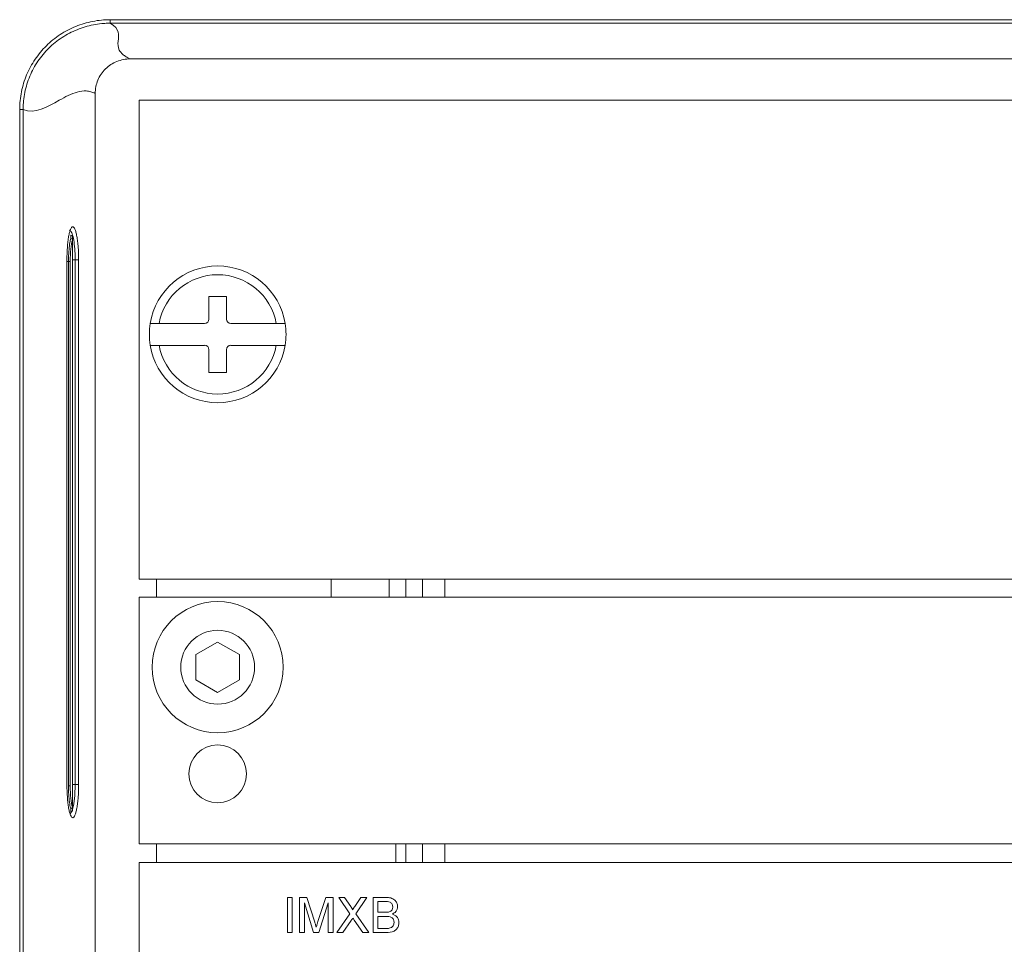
# Model space of a CAD drawing. Header units: millimetres. Extents: x 0 to 1118, y 0 to 864.
# Tile 5 of 139: x 206 to 220, y 182 to 195. Entities that reach past the tile are written whole.
import ezdxf

# ---------------------------------------------------------------- set-up
doc = ezdxf.new("R2010")
doc.units = ezdxf.units.MM

msp = doc.modelspace()

# ---------------------------------------------------------------- linework, layer by layer
at = {"color": 9, "linetype": 'Continuous', "lineweight": 0}
for p, q in [((206.824, 194.935), (206.824, 194.885)), ((206.824, 194.935), (280.392, 194.935)), ((280.392, 194.885), (206.824, 194.885)), ((205.577, 193.651), (205.528, 193.651)), ((205.528, 170.894), (205.528, 193.651)), ((205.577, 193.651), (205.577, 170.894)), ((206.258, 191.807), (206.258, 191.855)), ((206.283, 183.675), (206.283, 191.785)), ((206.283, 191.785), (206.283, 191.785)), ((206.204, 184), (206.204, 191.5)), ((206.204, 191.5), (206.204, 191.5)), ((206.204, 191.48), (206.227, 191.48)), ((206.251, 191.48), (206.227, 191.48)), ((206.227, 183.98), (206.227, 191.48)), ((206.251, 191.48), (206.251, 183.98)), ((206.283, 191.5), (206.322, 191.5)), ((206.322, 191.5), (206.371, 191.5)), ((206.322, 184), (206.322, 191.5)), ((206.371, 191.5), (206.371, 184)), ((207.485, 186.936), (207.485, 186.677)), ((210.813, 186.677), (210.813, 186.936)), ((211.291, 186.936), (211.291, 186.677)), ((206.227, 183.98), (206.251, 183.98)), ((206.283, 184), (206.322, 184)), ((206.258, 183.605), (206.258, 183.653)), ((206.283, 183.675), (206.283, 183.675)), ((207.485, 183.152), (207.485, 182.884)), ((211.291, 183.152), (211.291, 182.884)), ((209.357, 182.384), (209.428, 182.384)), ((209.357, 181.884), (209.357, 182.384)), ((209.428, 182.384), (209.428, 181.884)), ((209.53, 182.384), (209.636, 182.384)), ((209.53, 181.884), (209.53, 182.384)), ((209.636, 182.384), (209.748, 182.033)), ((209.795, 182.039), (209.906, 182.384)), ((209.906, 182.384), (210.011, 182.384)), ((210.011, 182.384), (210.011, 181.884)), ((210.091, 182.384), (210.176, 182.384)), ((210.25, 182.153), (210.091, 182.384)), ((210.176, 182.384), (210.263, 182.257)), ((210.322, 182.257), (210.409, 182.384)), ((210.495, 182.384), (210.336, 182.152)), ((210.409, 182.384), (210.495, 182.384)), ((210.582, 182.384), (210.769, 182.384)), ((210.582, 181.884), (210.582, 182.384)), ((209.733, 181.884), (209.601, 182.307)), ((209.601, 182.307), (209.601, 181.884)), ((209.941, 182.307), (209.807, 181.884)), ((209.941, 181.884), (209.941, 182.307)), ((210.652, 182.326), (210.652, 182.173)), ((210.747, 182.326), (210.652, 182.326)), ((210.065, 181.884), (210.25, 182.153)), ((210.336, 182.152), (210.52, 181.884)), ((210.652, 182.173), (210.755, 182.173)), ((210.652, 182.115), (210.652, 181.942)), ((210.762, 182.115), (210.652, 182.115)), ((210.27, 182.056), (210.151, 181.884)), ((210.435, 181.884), (210.314, 182.061)), ((209.428, 181.884), (209.357, 181.884)), ((209.601, 181.884), (209.53, 181.884)), ((209.807, 181.884), (209.733, 181.884)), ((210.011, 181.884), (209.941, 181.884)), ((210.151, 181.884), (210.065, 181.884)), ((210.52, 181.884), (210.435, 181.884)), ((210.769, 181.884), (210.582, 181.884)), ((210.652, 181.942), (210.77, 181.942))]:
    msp.add_line(p, q, dxfattribs=at)
at = {"color": 7, "linetype": 'Continuous', "lineweight": 15}
for p, q in [((207.108, 194.375), (280.108, 194.375)), ((207.533, 194.375), (207.781, 194.375)), ((218.986, 194.375), (219.234, 194.375)), ((206.608, 171.189), (206.608, 193.88)), ((207.235, 193.786), (207.235, 186.936)), ((243.485, 193.786), (207.235, 193.786)), ((206.283, 191.83), (206.283, 191.785)), ((206.283, 191.785), (206.283, 183.675)), ((206.204, 184), (206.204, 191.5)), ((208.485, 190.979), (208.235, 190.979)), ((208.235, 190.979), (208.235, 190.654)), ((208.485, 190.654), (208.485, 190.979)), ((207.522, 190.592), (207.395, 190.592)), ((208.173, 190.592), (207.522, 190.592)), ((209.198, 190.592), (208.548, 190.592)), ((209.325, 190.592), (209.198, 190.592)), ((207.395, 190.279), (207.522, 190.279)), ((207.522, 190.279), (208.173, 190.279)), ((208.548, 190.279), (209.198, 190.279)), ((209.198, 190.279), (209.325, 190.279)), ((208.235, 190.217), (208.235, 189.892)), ((208.485, 189.892), (208.485, 190.217)), ((208.235, 189.892), (208.485, 189.892)), ((207.235, 186.936), (243.485, 186.936)), ((209.985, 186.936), (209.985, 186.677)), ((211.05, 186.677), (211.05, 186.936)), ((211.61, 186.677), (211.61, 186.936)), ((207.235, 186.677), (279.985, 186.677)), ((207.235, 186.677), (207.235, 183.152)), ((208.36, 186.037), (208.048, 185.857)), ((208.673, 185.857), (208.36, 186.037)), ((208.048, 185.857), (208.048, 185.496)), ((208.673, 185.496), (208.673, 185.857)), ((208.048, 185.496), (208.36, 185.316)), ((208.36, 185.316), (208.673, 185.496)), ((206.204, 184), (206.204, 184)), ((206.322, 184), (206.371, 184)), ((206.283, 183.675), (206.283, 183.63)), ((279.985, 183.152), (207.235, 183.152)), ((210.91, 183.152), (210.91, 182.884)), ((211.05, 182.884), (211.05, 183.152)), ((211.61, 182.884), (211.61, 183.152)), ((207.235, 182.884), (207.235, 171.384)), ((279.985, 182.884), (207.235, 182.884))]:
    msp.add_line(p, q, dxfattribs=at)
at = {"color": 7, "linetype": 'Continuous', "lineweight": 15, "flags": 128}
msp.add_lwpolyline([(206.283, 183.642), (206.302, 183.722), (206.316, 183.842), (206.322, 184), (206.322, 184), (206.322, 184)], dxfattribs=at)
at = {"color": 7, "linetype": 'Continuous', "lineweight": 15}
for centre, radius in [((208.36, 185.677), 0.938), ((208.36, 185.677), 0.528), ((208.36, 184.152), 0.413)]:
    msp.add_circle(centre, radius, dxfattribs=at)
for centre, radius, start, end in [((206.258, 191.83), 0.025, 0, 89), ((208.36, 190.436), 0.978, 9.198, 170.802), ((208.36, 190.436), 0.853, 10.5611, 169.4389), ((208.36, 190.436), 0.977, 170.802, 189.198), ((208.173, 190.654), 0.0625, 270, 0), ((208.548, 190.654), 0.0625, 180, 270), ((208.36, 190.436), 0.978, 350.802, 9.198), ((208.36, 190.436), 0.978, 189.198, 350.802), ((208.36, 190.436), 0.853, 190.5611, 349.4389), ((208.173, 190.217), 0.0625, 0, 90), ((208.548, 190.217), 0.0625, 90, 180), ((206.258, 183.63), 0.025, 271, 0)]:
    msp.add_arc(centre, radius, start, end, dxfattribs=at)
at = {"color": 9, "linetype": 'Continuous', "lineweight": 0}
for centre, radius, start, end in [((206.257, 191.781), 0.0259, 9.1712, 86.9015), ((206.26, 191.783), 0.0235, 4.1643, 92.7955), ((206.257, 183.679), 0.0259, 273.0985, 350.8288), ((206.26, 183.677), 0.0235, 267.2045, 355.8357)]:
    msp.add_arc(centre, radius, start, end, dxfattribs=at)
for centre, start_param, end_param in [((206.313, 191.48), 0.512849, 1.570796), ((206.313, 183.98), 1.570796, 2.628744)]:
    msp.add_ellipse(centre, major_axis=(0, 0.35), ratio=0.176328, start_param=start_param, end_param=end_param, dxfattribs=at)
for points, knots in [([(205.528, 193.651), (205.528, 193.737), (205.537, 193.821), (205.57, 193.988), (205.595, 194.069), (205.644, 194.185), (205.662, 194.223), (205.702, 194.297), (205.725, 194.334), (205.796, 194.439), (205.85, 194.503), (205.97, 194.621), (206.036, 194.675), (206.177, 194.768), (206.252, 194.807), (206.369, 194.855), (206.41, 194.869), (206.491, 194.893), (206.531, 194.903), (206.655, 194.927), (206.739, 194.935), (206.824, 194.935)], [0, 0, 0, 0, 0.125, 0.125, 0.25, 0.25, 0.3125, 0.3125, 0.375, 0.375, 0.5, 0.5, 0.625, 0.625, 0.75, 0.75, 0.8125, 0.8125, 0.875, 0.875, 1, 1, 1, 1]), ([(206.824, 194.885), (206.804, 194.885), (206.783, 194.885), (206.743, 194.883), (206.722, 194.882), (206.662, 194.876), (206.582, 194.864), (206.503, 194.845), (206.425, 194.822), (206.387, 194.808), (206.274, 194.762), (206.202, 194.725), (206.067, 194.636), (206.002, 194.584), (205.887, 194.471), (205.835, 194.409), (205.766, 194.308), (205.745, 194.273), (205.706, 194.201), (205.689, 194.165), (205.642, 194.053), (205.618, 193.976), (205.594, 193.855), (205.588, 193.815), (205.582, 193.753), (205.58, 193.733), (205.578, 193.692), (205.577, 193.672), (205.577, 193.651)], [0, 0, 0, 0, 0.03125, 0.03125, 0.0625, 0.0625, 0.125, 0.1875, 0.1875, 0.25, 0.25, 0.375, 0.375, 0.5, 0.5, 0.625, 0.625, 0.6875, 0.6875, 0.75, 0.75, 0.875, 0.875, 0.9375, 0.9375, 0.96875, 0.96875, 1, 1, 1, 1]), ([(207.108, 194.375), (207.097, 194.38), (207.087, 194.385), (207.067, 194.395), (207.04, 194.411), (206.988, 194.448), (206.93, 194.522), (206.935, 194.672), (206.963, 194.802), (206.824, 194.885)], [0, 0, 0, 0, 0.03125, 0.03125, 0.0625, 0.125, 0.25, 0.5, 1, 1, 1, 1]), ([(206.608, 193.88), (206.587, 193.891), (206.565, 193.9), (206.523, 193.911), (206.459, 193.922), (206.309, 193.901), (206.007, 193.737), (205.748, 193.584), (205.577, 193.651)], [0, 0, 0, 0, 0.0625, 0.0625, 0.125, 0.25, 0.5, 1, 1, 1, 1]), ([(206.204, 191.5), (206.204, 191.563), (206.206, 191.624), (206.212, 191.711), (206.215, 191.738), (206.221, 191.79), (206.224, 191.814), (206.232, 191.858), (206.236, 191.877), (206.246, 191.912), (206.25, 191.926), (206.265, 191.961), (206.276, 191.974), (206.298, 191.974), (206.309, 191.962), (206.324, 191.927), (206.329, 191.912), (206.338, 191.878), (206.342, 191.858), (206.35, 191.815), (206.354, 191.79), (206.36, 191.739), (206.362, 191.712), (206.369, 191.624), (206.371, 191.563), (206.371, 191.5)], [0, 0, 0, 0, 0.125, 0.125, 0.1875, 0.1875, 0.25, 0.25, 0.3125, 0.3125, 0.375, 0.375, 0.5, 0.5, 0.625, 0.625, 0.6875, 0.6875, 0.75, 0.75, 0.8125, 0.8125, 0.875, 0.875, 1, 1, 1, 1]), ([(206.227, 191.48), (206.227, 191.497), (206.228, 191.555), (206.233, 191.652), (206.244, 191.748), (206.254, 191.789), (206.258, 191.807)], [0, 0, 0, 0, 0.126339, 0.440425, 0.754672, 1, 1, 1, 1]), ([(206.258, 183.653), (206.256, 183.662), (206.248, 183.693), (206.237, 183.768), (206.228, 183.875), (206.227, 183.949), (206.227, 183.98)], [0, 0, 0, 0, 0.126331, 0.445941, 0.765232, 1, 1, 1, 1]), ([(210.769, 182.384), (210.791, 182.383), (210.835, 182.382), (210.893, 182.354), (210.927, 182.306), (210.932, 182.272), (210.934, 182.254)], [0, 0, 0, 0, 0.281158, 0.560054, 0.780077, 1, 1, 1, 1]), ([(210.263, 182.257), (210.269, 182.249), (210.277, 182.237), (210.286, 182.221), (210.288, 182.214), (210.289, 182.21)], [0, 0, 0, 0, 0.5612769, 0.7817626, 1, 1, 1, 1]), ([(210.289, 182.21), (210.295, 182.219), (210.306, 182.235), (210.317, 182.25), (210.322, 182.257)], [0, 0, 0, 0, 0.559996, 1, 1, 1, 1]), ([(210.864, 182.248), (210.862, 182.262), (210.86, 182.282), (210.845, 182.305), (210.811, 182.329), (210.775, 182.327), (210.747, 182.326)], [0, 0, 0, 0, 0.249557, 0.374997, 0.50026, 1, 1, 1, 1]), ([(210.815, 182.178), (210.823, 182.182), (210.839, 182.188), (210.86, 182.212), (210.862, 182.235), (210.864, 182.248)], [0, 0, 0, 0, 0.280872, 0.560989, 1, 1, 1, 1]), ([(210.934, 182.254), (210.933, 182.242), (210.93, 182.216), (210.906, 182.174), (210.877, 182.157), (210.859, 182.147)], [0, 0, 0, 0, 0.2803, 0.56074, 1, 1, 1, 1]), ([(210.755, 182.173), (210.766, 182.173), (210.787, 182.173), (210.807, 182.177), (210.815, 182.178)], [0, 0, 0, 0, 0.560393, 1, 1, 1, 1]), ([(210.883, 182.028), (210.881, 182.043), (210.879, 182.064), (210.863, 182.088), (210.829, 182.115), (210.792, 182.115), (210.762, 182.115)], [0, 0, 0, 0, 0.249845, 0.375521, 0.501147, 1, 1, 1, 1]), ([(210.859, 182.147), (210.874, 182.142), (210.903, 182.131), (210.933, 182.1), (210.951, 182.064), (210.953, 182.039), (210.953, 182.027)], [0, 0, 0, 0, 0.280211, 0.55967, 0.779709, 1, 1, 1, 1]), ([(209.748, 182.033), (209.752, 182.02), (209.76, 181.995), (209.767, 181.971), (209.771, 181.96)], [0, 0, 0, 0, 0.560002, 1, 1, 1, 1]), ([(209.771, 181.96), (209.775, 181.975), (209.783, 182.001), (209.792, 182.028), (209.795, 182.039)], [0, 0, 0, 0, 0.559997, 1, 1, 1, 1]), ([(210.293, 182.09), (210.289, 182.084), (210.281, 182.073), (210.273, 182.061), (210.27, 182.056)], [0, 0, 0, 0, 0.5600016, 1, 1, 1, 1]), ([(210.314, 182.061), (210.31, 182.066), (210.303, 182.076), (210.296, 182.086), (210.293, 182.09)], [0, 0, 0, 0, 0.56, 1, 1, 1, 1]), ([(210.953, 182.027), (210.952, 182.011), (210.949, 181.978), (210.924, 181.933), (210.866, 181.888), (210.809, 181.886), (210.769, 181.884)], [0, 0, 0, 0, 0.187191, 0.374375, 0.560776, 1, 1, 1, 1]), ([(210.813, 181.944), (210.824, 181.947), (210.846, 181.952), (210.869, 181.975), (210.881, 182.002), (210.882, 182.019), (210.883, 182.028)], [0, 0, 0, 0, 0.280336, 0.559112, 0.779397, 1, 1, 1, 1]), ([(210.77, 181.942), (210.778, 181.942), (210.793, 181.942), (210.807, 181.943), (210.813, 181.944)], [0, 0, 0, 0, 0.5600993, 1, 1, 1, 1])]:
    msp.add_open_spline(points, degree=3, knots=knots, dxfattribs=at)
at = {"color": 7, "linetype": 'Continuous', "lineweight": 15}
for points, knots in [([(207.108, 194.375), (207.075, 194.375), (207.043, 194.371), (206.979, 194.359), (206.948, 194.35), (206.887, 194.325), (206.858, 194.31), (206.804, 194.275), (206.778, 194.254), (206.732, 194.209), (206.711, 194.184), (206.674, 194.13), (206.659, 194.101), (206.621, 194.011), (206.608, 193.946), (206.608, 193.88)], [0, 0, 0, 0, 0.125, 0.125, 0.25, 0.25, 0.375, 0.375, 0.5, 0.5, 0.625, 0.625, 0.75, 0.75, 1, 1, 1, 1]), ([(206.322, 191.5), (206.322, 191.5), (206.322, 191.507), (206.322, 191.562), (206.318, 191.665), (206.302, 191.789), (206.28, 191.878), (206.257, 191.923), (206.243, 191.919), (206.239, 191.918)], [0, 0, 0, 0, 0.0000224, 0.0333735, 0.2456442, 0.4610987, 0.6793515, 0.898659, 1, 1, 1, 1]), ([(206.371, 184), (206.371, 183.936), (206.369, 183.875), (206.362, 183.788), (206.36, 183.761), (206.354, 183.709), (206.35, 183.685), (206.342, 183.641), (206.338, 183.622), (206.329, 183.588), (206.324, 183.573), (206.309, 183.538), (206.298, 183.525), (206.282, 183.525), (206.276, 183.528), (206.266, 183.54), (206.261, 183.549), (206.251, 183.573), (206.246, 183.587), (206.237, 183.621), (206.232, 183.641), (206.225, 183.685), (206.221, 183.709), (206.215, 183.76), (206.212, 183.788), (206.206, 183.875), (206.204, 183.936), (206.204, 184)], [0, 0, 0, 0, 0.125, 0.125, 0.1875, 0.1875, 0.25, 0.25, 0.3125, 0.3125, 0.375, 0.375, 0.5, 0.5, 0.5625, 0.5625, 0.625, 0.625, 0.6875, 0.6875, 0.75, 0.75, 0.8125, 0.8125, 0.875, 0.875, 1, 1, 1, 1]), ([(206.248, 183.582), (206.25, 183.582), (206.257, 183.581), (206.263, 183.597), (206.268, 183.608)], [0, 0, 0, 0, 0.332719, 1, 1, 1, 1])]:
    msp.add_open_spline(points, degree=3, knots=knots, dxfattribs=at)

doc.saveas('drawing.dxf')
